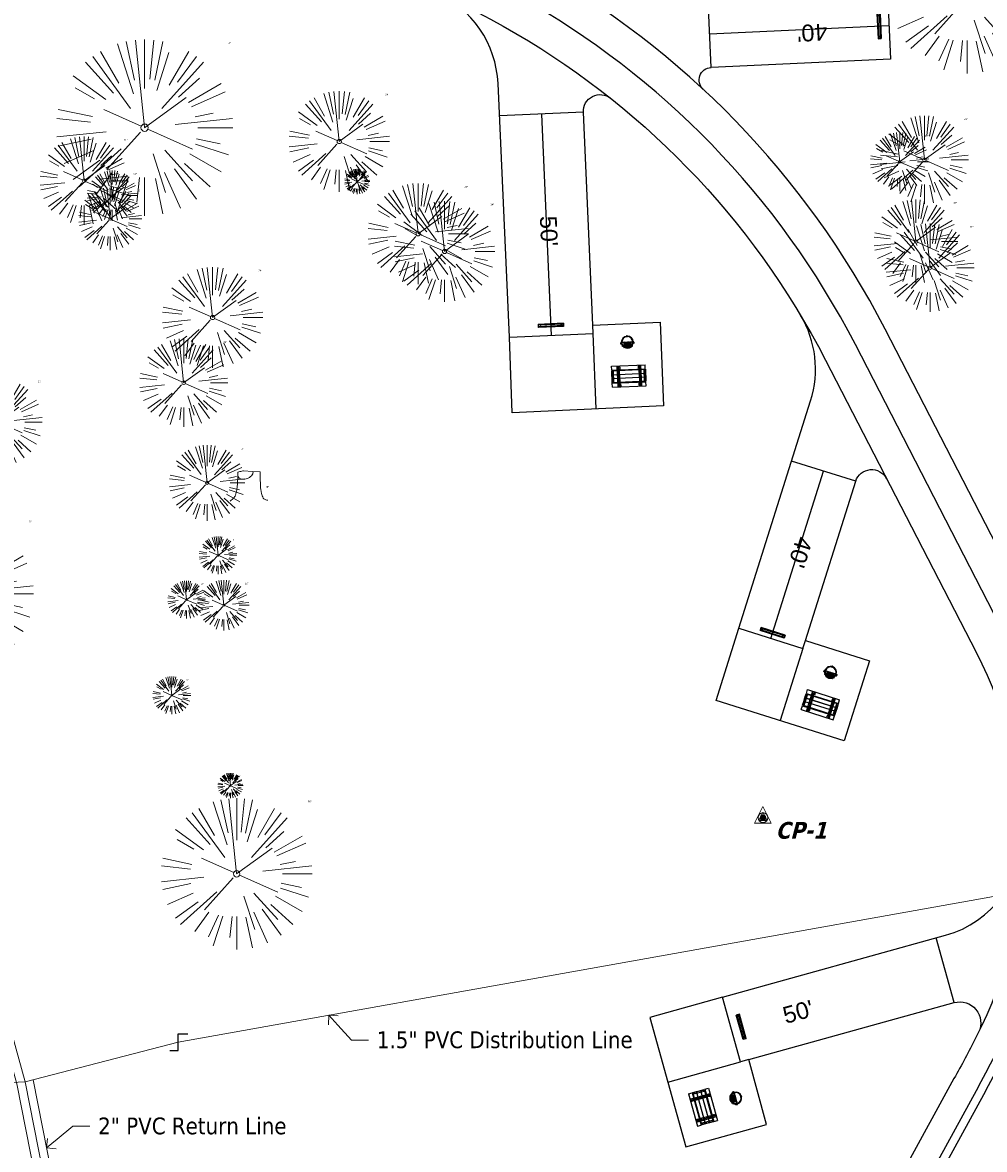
# Model space of a CAD drawing. Header units: feet. Extents: x 1134296 to 1140710, y 647902 to 649877.
# Tile 21 of 34: x 1134717 to 1134946, y 648709 to 648977. Entities that reach past the tile are written whole.
import ezdxf
from ezdxf import colors
from ezdxf.entities.mleader import LeaderData, LeaderLine
from ezdxf.math import Vec2, Vec3

# ---------------------------------------------------------------- set-up
doc = ezdxf.new("R2010")
doc.units = ezdxf.units.FT
doc.header["$MEASUREMENT"] = 0
for name, color, linetype, lineweight in [('-ANGLE-IRON', 8, 'Continuous', 25), ('C-ANNO-TEXT-3', 7, 'Continuous', 20), ('V-SITE-VEGE', 8, 'Continuous', 18), ('V-SITE-VEGE-TEXT', 8, 'Continuous', 18), ('V-UTIL-WATR-LINE', 8, 'Continuous', 15)]:
    doc.layers.add(name, color=color, linetype=linetype, lineweight=lineweight)
for name, color, linetype in [('-BOLTS-LAGS-SCREWS', 7, 'Continuous'), ('-CONCRETE', 9, 'Continuous'), ('-HARDWARE', 7, 'Continuous'), ('-TIMBER', 5, 'Continuous'), ('C-CAMPSITE-PADS', 6, 'Continuous'), ('C-PRKG-WHEL-STOP', 9, 'Continuous'), ('C-ROAD-ASPHALT', 1, 'Continuous'), ('C-UTIL-WATER-MEP', 7, 'Continuous')]:
    doc.layers.add(name, color=color, linetype=linetype)
doc.layers.add('V-ANNO-TEXT', color=7, linetype='Continuous', lineweight=13, plot=False)
doc.styles.add('Arial', font='arial.ttf', dxfattribs={"height": 180})
doc.styles.add('SEI-Dim & Leader', font='tahoma.ttf')

# ---------------------------------------------------------------- blocks, each defined once
blk = doc.blocks.new('*X824')
for p, q in [((69.5, 22.78), (70, 22.78)), ((69.5, 22.75), (70, 22.75)), ((69.5, 22.72), (70, 22.72)), ((69.51, 22.81), (69.99, 22.81)), ((69.51, 22.69), (69.99, 22.69)), ((69.52, 22.84), (69.98, 22.84)), ((69.52, 22.66), (69.98, 22.66)), ((69.53, 22.88), (69.97, 22.88)), ((69.53, 22.62), (69.97, 22.62)), ((69.55, 22.91), (69.95, 22.91)), ((69.55, 22.59), (69.95, 22.59)), ((69.58, 22.94), (69.92, 22.94)), ((69.58, 22.56), (69.92, 22.56)), ((69.63, 22.97), (69.87, 22.97)), ((69.63, 22.53), (69.87, 22.53))]:
    blk.add_line(p, q)
blk = doc.blocks.new('V-LEGL-v-gps')
for p, q in [((0, 0.1), (-0.075, -0.05)), ((0.075, -0.05), (0, 0.1)), ((-0.075, -0.05), (0.075, -0.05))]:
    blk.add_line(p, q)
for radius in [0.0439, 0.025, 0.0125]:
    blk.add_circle((0, 0), radius)
at = {"xscale": 0.1000000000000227, "yscale": 0.1000000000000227, "zscale": 0.1000000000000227}
blk.add_blockref('*X824', (-6.975, -2.275), dxfattribs=at)
blk = doc.blocks.new('V-UTIL-WATR-Valve')
for p, q in [((0, 0.0484), (0.0556, 0.0484)), ((0, -0.0484), (0, 0.0484)), ((-0.0494, -0.0484), (0, -0.0484))]:
    blk.add_line(p, q)
blk = doc.blocks.new('*U875', base_point=(1134753.653, 648734.572))
at = {"xscale": 41.34403091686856, "yscale": 41.34403091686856, "zscale": 41.34403091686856}
blk.add_blockref('V-UTIL-WATR-Valve', (1134753.653, 648734.572), dxfattribs=at)
blk = doc.blocks.new('V-SITE-VEGE-Coniferious Tree 2')
at = {"color": 0, "linetype": 'ByBlock'}
for p, q in [((-0.0626, 0.1926), (-0.1545, 0.4755)), ((-0.0575, 0.2704), (-0.104, 0.4891)), ((-0.0003, 0.0026), (-0.0523, 0.4973)), ((0, 0.2219), (0, 0.5)), ((0.0289, 0.2753), (0.0522, 0.4973)), ((0.0572, 0.2693), (0.1039, 0.4891)), ((-0.0791, 0.1089), (-0.2939, 0.4045)), ((-0.146, 0.2528), (-0.25, 0.433)), ((0.0685, 0.211), (0.1382, 0.4256)), ((0.1391, 0.2411), (0.25, 0.433)), ((0.1869, 0.2573), (0.2939, 0.4045)), ((-0.1757, 0.1951), (-0.3346, 0.3716)), ((0.0978, 0.1086), (0.3345, 0.3716)), ((-0.2201, 0.1599), (-0.4046, 0.2939)), ((0.192, 0.1729), (0.3116, 0.2806)), ((-0.2844, 0.1642), (-0.3931, 0.227)), ((0.2488, 0.1436), (0.433, 0.25)), ((0.2659, 0.1184), (0.4568, 0.2034)), ((-0.0009, -0.0007), (0.235, 0.1707)), ((-0.2961, 0.0629), (-0.4891, 0.1039)), ((-0.0199, 0.0089), (-0.2319, 0.1032)), ((0.2873, 0.0611), (0.3885, 0.0826)), ((-0.306, 0.0322), (-0.4973, 0.0523)), ((0.1731, 0.0182), (0.4972, 0.0523)), ((0.3025, 0), (0.5, 0)), ((-0.2183, -0.0229), (-0.4973, -0.0523)), ((-0.023, -0.0255), (-0.2138, -0.2374)), ((0.0185, -0.0083), (0.272, -0.1211)), ((0.2936, -0.0624), (0.4274, -0.0908)), ((-0.3022, -0.0642), (-0.4891, -0.1039)), ((-0.132, -0.1189), (-0.3716, -0.3346)), ((0.1144, -0.1271), (0.2718, -0.3019)), ((0.2891, -0.094), (0.4755, -0.1545)), ((-0.2881, -0.1283), (-0.4568, -0.2034)), ((-0.2545, -0.1849), (-0.4046, -0.2939)), ((0.0478, -0.1473), (0.1192, -0.3671)), ((0.2555, -0.1475), (0.433, -0.25)), ((-0.1843, -0.2536), (-0.2767, -0.3808)), ((0.1131, -0.2541), (0.2033, -0.4568)), ((0.1689, -0.2325), (0.2939, -0.4045)), ((0.2254, -0.2029), (0.3716, -0.3346)), ((-0.1214, -0.2725), (-0.1856, -0.4168)), ((-0.091, -0.2799), (-0.1545, -0.4755)), ((-0.0297, -0.2818), (-0.0443, -0.4216)), ((0, -0.2818), (0, -0.5)), ((0.061, -0.2873), (0.1039, -0.4891))]:
    blk.add_line(p, q, dxfattribs=at)
blk.add_circle((0, 0), 0.0208)
blk = doc.blocks.new('_Open90')
at = {"color": 0, "linetype": 'ByBlock', "lineweight": -2}
for p, q in [((0, 0), (-1, 0)), ((-0.5, 0.5), (0, 0)), ((0, 0), (-0.5, -0.5))]:
    blk.add_line(p, q, dxfattribs=at)
blk = doc.blocks.new('*U928', base_point=(1134753.653, 648734.572))
at = {"xscale": 41.34403091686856, "yscale": 41.34403091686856, "zscale": 41.34403091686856}
blk.add_blockref('V-UTIL-WATR-Valve', (1134753.653, 648734.572), dxfattribs=at)
blk = doc.blocks.new('V-SITE-VEGE-Stump')
for points in [[(-0.1229, -0.0143, 0.052613), (-0.0986, 0.0077, 0.106195), (-0.0905, 0.0219, 0.044862), (-0.0837, 0.0527, 0.020074), (-0.0776, 0.1229, 0.011675), (-0.0773, 0.1364, 0.007866), (-0.0776, 0.1565)], [(-0.0776, 0.1565, -0.027668), (-0.0534, 0.1634, -0.067978), (-0.0432, 0.1643), (0.0086, 0.1616), (0.054, 0.1591)], [(0.0151, 0.1613, -0.082864), (0.0081, 0.142, -0.111324), (-0.0021, 0.1306, -0.039313), (-0.0159, 0.1223, -0.049197), (-0.028, 0.1177, -0.066002), (-0.0447, 0.1155, -0.070187), (-0.0604, 0.1177, -0.114859), (-0.0685, 0.1223, -0.075938), (-0.0773, 0.1332)], [(0.054, 0.1591, 0.004334), (0.0538, 0.1369, 0.008344), (0.054, 0.1254), (0.0561, 0.0762, 0.046252), (0.0624, 0.0317, 0.069625), (0.0733, 0.0038, 0.149725), (0.0794, -0.002, 0.058523), (0.0992, -0.0091)]]:
    blk.add_lwpolyline(points, format="xyb")
blk = doc.blocks.new('Wheel_Stop')
for points in [[(-36, 6.75), (36, 6.75)], [(-36, -2.25), (-36, 6.75)], [(-35.625, 4.5), (-36, 6.75)], [(-35.625, 0), (-36, -2.25)], [(-35.955, 6.48), (35.955, 6.48)], [(-35.625, 4.5), (-35.625, 0)], [(-35.625, 4.5), (35.625, 4.5)], [(-35.625, 0), (35.625, 0)], [(35.625, 4.5), (36, 6.75)], [(35.625, 4.5), (35.625, 0)], [(35.625, 0), (36, -2.25)], [(36, -2.25), (36, 6.75)], [(-36, -2.25), (36, -2.25)], [(-35.955, -1.98), (35.955, -1.98)]]:
    blk.add_lwpolyline(points)
for centre in [(-30, 2.25), (30, 2.25)]:
    blk.add_circle(centre, 0.5)
blk = doc.blocks.new('10FT_Precast Table')
at = {"layer": '-ANGLE-IRON'}
for p, q in [((-43.5, 15.3), (-46.5, 15.3)), ((-46.5, 15.3), (-46.5, -15.3)), ((-43.5, -15.3), (-43.5, 15.3)), ((-28.5, 21.1), (-28.5, 27.6)), ((-28.5, 27.6), (-24.5, 27.6)), ((-24.5, 21.1), (-28.5, 21.1)), ((-25.5, 15.3), (-28.5, 15.3)), ((-28.5, 15.3), (-28.5, -15.3)), ((-25.5, -15.3), (-25.5, 15.3)), ((-24.5, 27.6), (-24.5, 21.1)), ((28.5, 21.1), (28.5, 27.6)), ((28.5, 27.6), (32.5, 27.6)), ((32.5, 21.1), (28.5, 21.1)), ((32.5, 15.3), (29.5, 15.3)), ((29.5, 15.3), (29.5, -15.3)), ((32.5, 27.6), (32.5, 21.1)), ((32.5, -15.3), (32.5, 15.3)), ((46.5, 15.3), (43.5, 15.3)), ((43.5, 15.3), (43.5, -15.3)), ((46.5, -15.3), (46.5, 15.3)), ((-46.5, -15.3), (-43.5, -15.3)), ((-28.5, -15.3), (-25.5, -15.3)), ((-28.5, -27.6), (-28.5, -21.1)), ((-28.5, -21.1), (-24.5, -21.1)), ((-24.5, -27.6), (-28.5, -27.6)), ((-24.5, -21.1), (-24.5, -27.6)), ((28.5, -27.6), (28.5, -21.1)), ((28.5, -21.1), (32.5, -21.1)), ((32.5, -27.6), (28.5, -27.6)), ((29.5, -15.3), (32.5, -15.3)), ((32.5, -21.1), (32.5, -27.6)), ((43.5, -15.3), (46.5, -15.3))]:
    blk.add_line(p, q, dxfattribs=at)
at = {"layer": '-BOLTS-LAGS-SCREWS'}
for centre in [(-45, 14.3), (-45, 8.8), (-45, 2.8), (-27, 14.3), (-27, 8.8), (-27, 2.8), (-26.5, 26.1), (-26.5, 22.6), (30.5, 26.1), (30.5, 22.6), (31, 14.3), (31, 8.8), (31, 2.8), (45, 14.3), (45, 8.8), (45, 2.8), (-45, -2.8), (-45, -8.8), (-45, -14.3), (-27, -2.8), (-27, -8.8), (-27, -14.3), (-26.5, -22.6), (-26.5, -26.1), (30.5, -22.6), (30.5, -26.1), (31, -2.8), (31, -8.8), (31, -14.3), (45, -2.8), (45, -8.8), (45, -14.3)]:
    blk.add_circle(centre, 0.156, dxfattribs=at)
at = {"layer": '-CONCRETE'}
for p, q in [((-32, -30), (-32, 30)), ((-28.5, 30), (-28.5, 27.6)), ((-28.5, -27.1), (-28.5, 27.1)), ((32.5, 30), (32.5, 27.6)), ((32.5, -27.1), (32.5, 27.1)), ((36, -30), (36, 30)), ((-28.5, -30), (-28.5, -27.6)), ((32.5, -27.6), (32.5, -30))]:
    blk.add_line(p, q, dxfattribs=at)
at = {"layer": '-TIMBER'}
for p, q in [((-48, 18.7), (-48, 30)), ((-48, 30), (48, 30)), ((-48, 18.7), (48, 18.7)), ((-48, 5.9), (-48, 17.1)), ((-48, 17.1), (48, 17.1)), ((-48, 5.9), (48, 5.9)), ((-48, -5.6), (-48, 5.6)), ((-48, 5.6), (48, 5.6)), ((48, 18.7), (48, 30)), ((48, 17.1), (48, 5.9)), ((48, 5.6), (48, -5.6)), ((48, -5.6), (-48, -5.6)), ((-48, -17.1), (-48, -5.9)), ((48, -5.9), (-48, -5.9)), ((48, -17.1), (-48, -17.1)), ((-48, -30), (-48, -18.7)), ((-48, -18.7), (48, -18.7)), ((-48, -30), (48, -30)), ((48, -5.9), (48, -17.1)), ((48, -30), (48, -18.7))]:
    blk.add_line(p, q, dxfattribs=at)
blk = doc.blocks.new('*X1314')
at = {"color": 0}
for p, q in [((146.1, 353.6), (146.1, 353.7)), ((146.1, 352.9), (146.8, 353.6)), ((146.1, 352.5), (146.8, 353.3)), ((146.1, 351.8), (146.8, 352.6)), ((146.1, 351.5), (146.8, 352.2)), ((146.1, 350.8), (146.8, 351.5)), ((146.3, 350.7), (146.8, 351.2))]:
    blk.add_line(p, q, dxfattribs=at)
blk = doc.blocks.new('Pilot Rocks FS-30_18_PA')
at = {"layer": '-HARDWARE'}
for p, q in [((-8.8, 0), (-17.9, 0)), ((-17.9, 0), (-12.8, 0)), ((-10.2, 0), (10.2, 0)), ((8.8, 0), (17.9, 0)), ((12.8, 0), (17.9, 0)), ((-18.9, -1.4), (-18.9, -1)), ((-18.9, -1.4), (-18.9, -1)), ((-18.9, -4.6), (-18.9, -1.4)), ((-18.9, -1.4), (-18.9, -1.4)), ((-18.2, -1.4), (-18.2, -1)), ((-18.2, -1), (-18.2, -1.4)), ((-18.2, -1.4), (-18.1, -1.4)), ((-18.1, -1.4), (-18.1, -4.6)), ((-8.8, -0.6), (-17.9, -0.6)), ((-13.3, -0.6), (-17.9, -0.6)), ((-10.2, -0.6), (10.2, -0.6)), ((-10.2, -0.6), (-10.2, -11.3)), ((-10.2, -11.3), (-10.2, -14.8)), ((-10.2, -13.7), (-10.2, -14.8)), ((-9.5, -0.6), (-9.5, -11.3)), ((-9.5, -11.3), (-9.5, -14.8)), ((-9.5, -11.6), (9.5, -11.6)), ((-9.5, -12.3), (9.5, -12.3)), ((-9.5, -14.8), (-9.5, -14.5)), ((-8.8, -0.6), (-8.8, -11.6)), ((-8.3, -0.6), (-8.3, -11.6)), ((-7.5, -0.6), (-7.5, -11.6)), ((-7, -0.6), (-7, -11.6)), ((-6.2, -0.6), (-6.2, -11.6)), ((-5.7, -0.6), (-5.7, -11.6)), ((-4.9, -0.6), (-4.9, -11.6)), ((-4.3, -0.6), (-4.3, -11.6)), ((-3.6, -0.6), (-3.6, -11.6)), ((-3, -0.6), (-3, -11.6)), ((-2.2, -0.6), (-2.2, -11.6)), ((-1.7, -0.6), (-1.7, -11.6)), ((-0.9, -0.6), (-0.9, -11.6)), ((-0.4, -0.6), (-0.4, -11.6)), ((0.4, -0.6), (0.4, -11.6)), ((0.9, -0.6), (0.9, -11.6)), ((1.7, -0.6), (1.7, -11.6)), ((2.2, -0.6), (2.2, -11.6)), ((3, -0.6), (3, -11.6)), ((3.6, -0.6), (3.6, -11.6)), ((4.3, -0.6), (4.3, -11.6)), ((4.9, -0.6), (4.9, -11.6)), ((5.7, -0.6), (5.7, -11.6)), ((6.2, -0.6), (6.2, -11.6)), ((7, -0.6), (7, -11.6)), ((7.5, -0.6), (7.5, -11.6)), ((8.3, -0.6), (8.3, -11.6)), ((8.8, -0.6), (8.8, -11.6)), ((17.9, -0.6), (8.8, -0.6)), ((9.5, -0.6), (9.5, -11.3)), ((9.5, -11.3), (9.5, -14.8)), ((9.5, -14.5), (9.5, -14.8)), ((10.2, -0.6), (10.2, -11.3)), ((10.2, -11.3), (10.2, -14.8)), ((10.2, -14.8), (10.2, -13.7)), ((18.1, -4.6), (18.1, -1.4)), ((18.1, -1.4), (18.2, -1.4)), ((18.9, -4.6), (18.1, -4.6)), ((18.2, -1.4), (18.2, -1)), ((18.2, -1.4), (18.2, -1)), ((18.9, -1.4), (18.9, -1)), ((18.9, -1), (18.9, -1.4)), ((18.9, -1.4), (18.9, -1.4)), ((18.9, -1.4), (18.9, -4.6))]:
    blk.add_line(p, q, dxfattribs=at)
at = {"layer": '-HARDWARE', "flags": 128}
for points in [[(0, 18.2, 1), (-0.6, 18.2), (-0.6, 15, 1), (0, 15), (0, 18.2)], [(-11.8, -8.9, -1), (-11.3, -9.4), (-13.5, -11.7, -1), (-14, -11.3), (-11.8, -8.9)], [(11.8, -8.9, 1), (11.3, -9.4), (13.5, -11.7, 1), (14, -11.3), (11.8, -8.9)]]:
    blk.add_lwpolyline(points, format="xyb", dxfattribs=at)
at = {"layer": '-HARDWARE'}
for points in [[(-18.9, -4.6), (-18.9, -1.4), (-18.1, -1.4), (-18.1, -4.6)], [(-7.5, -11.6), (-8.3, -11.6), (-8.3, -0.6), (-7.5, -0.6)], [(-6.2, -11.6), (-7, -11.6), (-7, -0.6), (-6.2, -0.6)], [(-4.9, -11.6), (-5.7, -11.6), (-5.7, -0.6), (-4.9, -0.6)], [(-3.6, -11.6), (-4.3, -11.6), (-4.3, -0.6), (-3.6, -0.6)], [(-2.2, -11.6), (-3, -11.6), (-3, -0.6), (-2.2, -0.6)], [(-0.9, -11.6), (-1.7, -11.6), (-1.7, -0.6), (-0.9, -0.6)], [(-0.4, -11.6), (0.4, -11.6), (0.4, -0.6), (-0.4, -0.6)], [(0.9, -11.6), (1.7, -11.6), (1.7, -0.6), (0.9, -0.6)], [(2.2, -11.6), (3, -11.6), (3, -0.6), (2.2, -0.6)], [(3.6, -11.6), (4.3, -11.6), (4.3, -0.6), (3.6, -0.6)], [(4.9, -11.6), (5.7, -11.6), (5.7, -0.6), (4.9, -0.6)], [(6.2, -11.6), (7, -11.6), (7, -0.6), (6.2, -0.6)], [(7.5, -11.6), (8.3, -11.6), (8.3, -0.6), (7.5, -0.6)], [(18.9, -4.6), (18.9, -1.4), (18.1, -1.4), (18.1, -4.6)]]:
    blk.add_lwpolyline(points, close=True, dxfattribs=at)
for centre, radius, start, end in [((-17.9, -1), 1, 90, 180), ((-17.9, -1), 1, 90, 180), ((0, 0), 17.1, 0.1484, 179.8516), ((0, 0), 15.7, 0.161, 179.839), ((17.9, -1), 1, 0, 90), ((17.9, -1), 1, 0, 90), ((-17.9, -1), 0.333, 90, 180), ((-17.9, -1), 0.333, 90, 180), ((0, 0), 17.1, 182.0901, 220.7491), ((0, 0), 15.7, 182.2674, 220.2248), ((0, 0), 17.1, 220.7491, 233.2978), ((0, 0), 15.7, 220.2248, 229.5861), ((-9.9, -11.6), 0.333, 0, 180), ((-9.9, -14.8), 0.333, 180, 0), ((-9.9, -14.8), 0.333, 180, 0), ((0, 0), 15.7, 232.704, 307.296), ((0, 0), 17.1, 236.0414, 303.9586), ((9.9, -11.6), 0.333, 0, 180), ((9.9, -14.8), 0.333, 180, 0), ((9.9, -14.8), 0.333, 180, 0), ((0, 0), 15.7, 310.4139, 319.7752), ((0, 0), 17.1, 306.7022, 319.2509), ((0, 0), 15.7, 319.7752, 357.7326), ((0, 0), 17.1, 319.2509, 357.9099), ((17.9, -1), 0.333, 0, 90), ((17.9, -1), 0.333, 0, 90)]:
    blk.add_arc(centre, radius, start, end, dxfattribs=at)
at = {"layer": '-HARDWARE', "rotation": 180}
for p, xscale, yscale, zscale in [((137.7, 372.6), 1.066666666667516, 1.066666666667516, 1.066666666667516), ((-137.7, 372.6), -1.066666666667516, 1.066666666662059, 1.066666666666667)]:
    blk.add_blockref('*X1314', p, dxfattribs=dict(at, xscale=xscale, yscale=yscale, zscale=zscale))
blk = doc.blocks.new('C_PBASE-PACTOLA_02403811')
at = {"layer": '', "flags": 128}
for points in [[(1134553.98, 648677.28), (1134544.9, 648742.27, -0.094333), (1134550.43, 648854.34), (1134559, 648889.72, -0.142864), (1134712.37, 649156.83), (1134786.2, 649227.81, -0.041643), (1134812.01, 649248.79), (1134833.03, 649263.15, -0.265468), (1134926.96, 649270.71), (1134949.26, 649260.25, -0.036701), (1135013.16, 649224.33), (1135075.32, 649183.13, -0.302523), (1135105.39, 649111.58), (1135099.69, 649081.89, -0.049273), (1135094.1, 649063.04), (1135036.84, 648922.4, -0.009219), (1135029.58, 648905.45), (1134962.36, 648756.34, -0.019155), (1134945.3, 648722.05), (1134909.79, 648657.07, -0.111237)], [(1134832.45, 648902.45), (1134829.75, 648962.85, 0.284415), (1134814.91, 648984.59)], [(1134878.58, 648961.49, -0.664716), (1134880.48, 648966.69)], [(1134850.07, 648956.04, -0.64362), (1134856.56, 648959.35)], [(1134887.07, 648833.14), (1134904.17, 648887.32, 0.214429), (1134901.78, 648907.68)], [(1134902.93, 648830.23), (1134914.89, 648868.13, -0.669623), (1134922.26, 648868.76)], [(1134889.42, 648730.41), (1134938.32, 648743.99, -0.649765), (1134944.13, 648736.93)]]:
    blk.add_lwpolyline(points, format="xyb", dxfattribs=at)
at = {"layer": ''}
for points in [[(1134962.53, 648776.16, 0.132308), (1134950.67, 648831.07), (1134914.82, 648900.68, 0.300313), (1134722.66, 649008.58), (1134633.08, 649002.13, 0.139697), (1134603.21, 648991.25)], [(1134883.21, 648745.29), (1134936.31, 648760.03, 0.34627), (1134954.61, 648784.96)]]:
    blk.add_lwpolyline(points, format="xyb", dxfattribs=at)
at = {"layer": '', "flags": 128}
for points in [[(1134922.44, 648984.65), (1134923.19, 648968.67)], [(1134923.19, 648968.67), (1134880.48, 648966.69)], [(1134852.34, 648905.34), (1134850.07, 648956.04)]]:
    blk.add_lwpolyline(points, dxfattribs=at)
at = {"layer": 'C-CAMPSITE-PADS'}
for points in [[(1134868.32, 648906.05), (1134869.12, 648886.07), (1134833.16, 648884.46), (1134832.45, 648902.45), (1134852.43, 648903.34), (1134852.34, 648905.34)], [(1134881.65, 648815.97), (1134887.07, 648833.14), (1134902.32, 648828.32), (1134902.93, 648830.23), (1134918.18, 648825.41), (1134912.16, 648806.34)], [(1134887.49, 648729.87), (1134883.21, 648745.29), (1134865.86, 648740.47), (1134874.43, 648709.64), (1134893.7, 648714.99), (1134889.42, 648730.41)]]:
    blk.add_lwpolyline(points, close=True, dxfattribs=at)
at = {"layer": 'C-ROAD-ASPHALT'}
for points in [[(1134609.5, 649004.17, -0.084817), (1134717.92, 649151.06), (1134791.74, 649222.04, -0.041643), (1134816.52, 649242.18), (1134837.54, 649256.54, -0.265468), (1134923.57, 649263.47), (1134945.86, 649253.01, -0.036701), (1135008.74, 649217.67), (1135070.9, 649176.46, -0.302523), (1135097.53, 649113.09), (1135091.83, 649083.4, -0.049273), (1135086.69, 649066.05), (1135029.44, 648925.41, -0.009219), (1135022.29, 648908.74), (1134970.11, 648792.98, 0.09467), (1134957.79, 648834.73), (1134921.93, 648904.35, 0.300313), (1134722.09, 649016.56), (1134632.5, 649010.11, 0.090714)], [(1134633.65, 648994.15), (1134723.23, 649000.6, -0.300313), (1134907.7, 648897.02), (1134943.56, 648827.41, -0.242942), (1134943.47, 648735.65, -0.014482), (1134938.28, 648725.89), (1134902.77, 648660.9, -0.111237), (1134861.54, 648614.05), (1134757.48, 648538.57, 0.178397), (1134706.3, 648462.14, -0.47863), (1134656.99, 648438.88, -0.128153), (1134626.71, 648464.73), (1134623.06, 648469.96, -0.104209), (1134584.05, 648561.81), (1134566.4, 648651.59, -0.01381), (1134561.9, 648678.39), (1134552.83, 648743.38, -0.094333), (1134558.21, 648852.45), (1134566.77, 648887.84, -0.036442), (1134590.86, 648962.97, -0.28642)]]:
    blk.add_lwpolyline(points, format="xyb", close=True, dxfattribs=at)
at = {"layer": 'C-UTIL-WATER-MEP', "flags": 128}
blk.add_lwpolyline([(1134555.96, 648677.56), (1134546.88, 648742.55, -0.094333), (1134552.38, 648853.87), (1134560.94, 648889.25, -0.142864), (1134713.76, 649155.39), (1134787.59, 649226.37, -0.041643), (1134813.13, 649247.14), (1134834.16, 649261.5, -0.265468), (1134926.11, 649268.9), (1134948.41, 649258.44, -0.036701), (1135012.06, 649222.67), (1135074.22, 649181.46, -0.302523), (1135103.43, 649111.96), (1135097.72, 649082.26, -0.049273), (1135092.25, 649063.79), (1135034.99, 648923.15, -0.009219), (1135027.76, 648906.27), (1134960.54, 648757.16, -0.019155), (1134943.55, 648723.01), (1134908.04, 648658.03, -0.111237)], format="xyb", dxfattribs=at)
at = {"layer": 'Defpoints'}
blk.add_lwpolyline([(1134853.14, 648885.36), (1134853.14, 648885.36), (1134852.43, 648903.34)], dxfattribs=at)
at = {"layer": 'Defpoints', "flags": 128}
for points in [[(1134902.32, 648828.32), (1134896.91, 648811.15)], [(1134938.32, 648743.99), (1134934.03, 648759.4)], [(1134870.14, 648725.06), (1134887.49, 648729.87)]]:
    blk.add_lwpolyline(points, dxfattribs=at)
at = {"layer": '-HARDWARE'}
for p, xscale, yscale, zscale, rotation in [((1134860.53, 648901.28), 0.08333333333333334, 0.08333333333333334, 0.08333333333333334, 2.558697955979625), ((1134908.92, 648822.65), 0.08333333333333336, 0.08333333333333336, 0.08333333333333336, 342.4826421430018), ((1134886.33, 648721.25), 0.08333333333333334, 0.08333333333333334, 0.08333333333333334, 285.5183010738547)]:
    blk.add_blockref('Pilot Rocks FS-30_18_PA', p, dxfattribs=dict(at, xscale=xscale, yscale=yscale, zscale=zscale, rotation=rotation))
for p, xscale, yscale, zscale, rotation in [((1134860.89, 648893.21), 0.08333333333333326, 0.08333333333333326, 0.08333333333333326, 2.558697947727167), ((1134906.49, 648814.95), 0.0833333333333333, 0.0833333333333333, 0.0833333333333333, 342.4826421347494), ((1134878.55, 648719.09), 0.08333333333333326, 0.08333333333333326, 0.08333333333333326, 285.5183010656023)]:
    blk.add_blockref('10FT_Precast Table', p, dxfattribs=dict(xscale=xscale, yscale=yscale, zscale=zscale, rotation=rotation))
at = {"layer": 'C-PRKG-WHEL-STOP'}
for p, xscale, yscale, zscale, rotation in [((1134920.26, 648976.54), 0.08333333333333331, 0.08333333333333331, 0.08333333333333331, 272.6599281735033), ((1134842.32, 648905.45), 0.08333333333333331, 0.08333333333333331, 0.08333333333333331, 182.5586979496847), ((1134895.16, 648832.22), 0.08333333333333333, 0.08333333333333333, 0.08333333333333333, 162.4826418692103), ((1134887.82, 648738.27), 0.08333333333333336, 0.08333333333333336, 0.08333333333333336, 105.5183010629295)]:
    blk.add_blockref('Wheel_Stop', p, dxfattribs=dict(at, xscale=xscale, yscale=yscale, zscale=zscale, rotation=rotation))
at = {"layer": 'C-CAMPSITE-PADS', "style": 'Arial'}
blk.add_text("40'", height=4, rotation=183.1556, dxfattribs=at).set_placement((1134908.06, 648977.16))
at = {"layer": 'C-CAMPSITE-PADS', "char_height": 4, "attachment_point": 1, "style": 'Arial'}
for s, width, gutter_width, insert, rotation in [("50'", 0.889, 1, (1134843.7, 648931.46), 272.5149), ("40'", 0.889, 1, (1134904.73, 648854.12), 252.4389), ("50'", 10.6683, 12, (1134897.15, 648742.76), 15.4745)]:
    blk.add_mtext_dynamic_manual_height_columns(s, width=width, gutter_width=gutter_width, heights=[0], dxfattribs=dict(at, insert=insert, rotation=rotation))
blk = doc.blocks.new('C_XBASE-PACTOLA_02403811')
at = {"layer": 'V-UTIL-WATR-LINE', "flags": 128}
for points in [[(1134858.56, 648010.49), (1134826.55, 648169.78), (1134826.36, 648170.82), (1134717.16, 648725.14), (1134629.62, 649043.23), (1134625.05, 649060.91), (1134616.07, 649112.68), (1134604.91, 649127.23)], [(1134591.1, 648882.28), (1134535.17, 648864.35), (1134533.85, 648857.05), (1134522.21, 648792.11), (1134626.05, 648720.74), (1134717.16, 648725.14), (1134753.65, 648734.57), (1134963.23, 648772.06), (1135008.67, 648766.44)], [(1134860.52, 648010.88), (1134828.52, 648170.15), (1134828.33, 648171.19), (1134719.11, 648725.6), (1134719.1, 648725.64)]]:
    blk.add_lwpolyline(points, dxfattribs=at)
at = {"layer": 'V-UTIL-WATR-LINE', "ltscale": 0.75, "flags": 128}
blk.add_lwpolyline([(1134856.6, 648010.1), (1134824.59, 648169.4), (1134824.4, 648170.45), (1134715.22, 648724.68), (1134627.69, 649042.71), (1134623.1, 649060.49), (1134614.19, 649111.86), (1134603.32, 649126.01)], dxfattribs=at)
blk.add_lwpolyline([(1134856.6, 648010.1), (1134824.59, 648169.4), (1134824.4, 648170.45), (1134715.22, 648724.68), (1134627.69, 649042.71), (1134623.1, 649060.49), (1134614.19, 649111.86), (1134603.32, 649126.01)], dxfattribs=at)
at = {"layer": ''}
for name in ['*U875', '*U928']:
    blk.add_blockref(name, (1134753.65, 648734.57), dxfattribs=at)
at = {"layer": '', "xscale": 41.34403091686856, "yscale": 41.34403091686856, "zscale": 41.34403091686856}
blk.add_blockref('V-UTIL-WATR-Valve', (1134753.65, 648734.57), dxfattribs=at)
at = {"layer": 'C-ANNO-TEXT-3', "rotation": 8.537736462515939e-07}
for xscale, yscale, zscale in [(26.66666666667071, 26.66666666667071, 26.66666666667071), (13.33333333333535, 13.33333333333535, 13.33333333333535)]:
    blk.add_blockref('V-LEGL-v-gps', (1134892.81, 648788.02), dxfattribs=dict(at, xscale=xscale, yscale=yscale, zscale=zscale))
at = {"layer": 'V-SITE-VEGE'}
for name, p, xscale, yscale, zscale in [('V-SITE-VEGE-Coniferious Tree 2', (1134941.4, 648983.26), 35.99956513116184, 35.99956513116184, 35.99956513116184), ('V-SITE-VEGE-Coniferious Tree 2', (1134745.63, 648952.34), 41.99949265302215, 41.99949265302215, 41.99949265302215), ('V-SITE-VEGE-Coniferious Tree 2', (1134931.24, 648944.7), 20.99974632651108, 20.99974632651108, 20.99974632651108), ('V-SITE-VEGE-Coniferious Tree 2', (1134731.21, 648939.72), 20.99974632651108, 20.99974632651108, 20.99974632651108), ('V-SITE-VEGE-Coniferious Tree 2', (1134925.37, 648944.21), 13.99983088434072, 13.99983088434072, 13.99983088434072), ('V-SITE-VEGE-Coniferious Tree 2', (1134737.43, 648930.64), 14.99981880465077, 14.99981880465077, 14.99981880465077), ('V-SITE-VEGE-Coniferious Tree 2', (1134929.23, 648925.24), 19.99975840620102, 19.99975840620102, 19.99975840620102), ('V-SITE-VEGE-Coniferious Tree 2', (1134932.6, 648919.01), 20.99974632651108, 20.99974632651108, 20.99974632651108), ('V-SITE-VEGE-Coniferious Tree 2', (1134754.93, 648891.61), 20.99974632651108, 20.99974632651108, 20.99974632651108), ('V-SITE-VEGE-Coniferious Tree 2', (1134710.78, 648882.21), 20.99974632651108, 20.99974632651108, 20.99974632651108), ('V-SITE-VEGE-Coniferious Tree 2', (1134760.52, 648867.76), 17.99978256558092, 17.99978256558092, 17.99978256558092), ('V-SITE-VEGE-Stump', (1134770.93, 648863.98), 40.31522404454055, 40.31522404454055, 40.31522404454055), ('V-SITE-VEGE-Coniferious Tree 2', (1134701.17, 648841.35), 35.99956513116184, 35.99956513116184, 35.99956513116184), ('V-SITE-VEGE-Coniferious Tree 2', (1134763.11, 648850.51), 8.999891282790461, 8.999891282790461, 8.999891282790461), ('V-SITE-VEGE-Coniferious Tree 2', (1134755.6, 648839.93), 8.999891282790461, 8.999891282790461, 8.999891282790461), ('V-SITE-VEGE-Coniferious Tree 2', (1134752.1, 648817.15), 8.999891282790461, 8.999891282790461, 8.999891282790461), ('V-SITE-VEGE-Coniferious Tree 2', (1134767.55, 648774.65), 35.99956513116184, 35.99956513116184, 35.99956513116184)]:
    blk.add_blockref(name, p, dxfattribs=dict(at, xscale=xscale, yscale=yscale, zscale=zscale))
at = {"layer": 'V-SITE-VEGE', "rotation": 8.537736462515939e-07}
for p, xscale, yscale, zscale in [((1134791.96, 648949.05), 23.99971008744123, 23.99971008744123, 23.99971008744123), ((1134737.94, 648936.16), 11.99985504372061, 11.99985504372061, 11.99985504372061), ((1134796.26, 648939.51), 5.999927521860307, 5.999927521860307, 5.999927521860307), ((1134810.74, 648927.08), 23.99971008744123, 23.99971008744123, 23.99971008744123), ((1134817.02, 648922.86), 23.99971008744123, 23.99971008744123, 23.99971008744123), ((1134761.81, 648907.13), 23.99971008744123, 23.99971008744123, 23.99971008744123), ((1134764.51, 648838.63), 11.99985504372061, 11.99985504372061, 11.99985504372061), ((1134766.06, 648795.66), 5.999927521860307, 5.999927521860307, 5.999927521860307)]:
    blk.add_blockref('V-SITE-VEGE-Coniferious Tree 2', p, dxfattribs=dict(at, xscale=xscale, yscale=yscale, zscale=zscale))
at = {"layer": 'C-ANNO-TEXT-3', "insert": (1134895.81, 648787.02), "char_height": 4, "attachment_point": 1, "style": 'SEI-Dim & Leader'}
blk.add_mtext('{\\fTahoma|b1|i1|c0|p34;CP-1}', dxfattribs=at)
at = {"layer": 'V-SITE-VEGE-TEXT', "char_height": 0.4, "attachment_point": 7, "style": 'SEI-Dim & Leader'}
for s, insert in [('42"', (1134765.57, 648972.34)), ('24"', (1134802.93, 648960.05)), ('21"', (1134940.71, 648954.2)), ('21"', (1134740.68, 648949.22)), ('14"', (1134931.35, 648950.21)), ('12"', (1134742.93, 648941.16)), ('6"', (1134798.25, 648941.51)), ('24"', (1134821.71, 648938.08)), ('15"', (1134743.91, 648937.14)), ('24"', (1134827.99, 648933.86)), ('20"', (1134938.2, 648934.24)), ('21"', (1134942.07, 648928.51)), ('24"', (1134772.78, 648918.13)), ('21"', (1134764.4, 648901.11)), ('21"', (1134720.25, 648891.71)), ('18"', (1134768.5, 648875.76)), ('18"', (1134774.41, 648866.58)), ('36"', (1134718.12, 648858.35)), ('9"', (1134766.6, 648854.01)), ('9"', (1134759.09, 648843.43)), ('12"', (1134769.49, 648843.63)), ('9"', (1134755.59, 648820.65)), ('6"', (1134768.05, 648797.66)), ('36"', (1134784.5, 648791.65))]:
    blk.add_mtext(s, dxfattribs=dict(at, insert=insert))
at = {"layer": 'V-ANNO-TEXT'}
ml = blk.add_multileader_mtext('Standard', dxfattribs=at)
ml.set_content('1.5" PVC Distribution Line', color=256, style='SEI-Dim & Leader')
ml.set_leader_properties(color=256, linetype='ByLayer', lineweight=-1)
ml.set_arrow_properties(name='OPEN90')
ml.build(insert=Vec2(0, 0))
ml.multileader.update_dxf_attribs({"text_left_attachment_type": 2, "text_right_attachment_type": 2, "dogleg_length": 0.1, "arrow_head_size": 3.2, "scale": 40})
ctx = ml.context
ctx.base_point, ctx.scale, ctx.arrow_head_size, ctx.plane_origin = Vec3(1134798.9, 648735.01), 40, 3.2, Vec3(1134789.47, 648740.98)
ctx.left_attachment, ctx.right_attachment = 2, 2
notes = []
notes.append((ctx, [(0, (1, 1, 0), (1134794.9, 648735.01), (1, 0), 4, [(0, [(1134789.47, 648740.98)], 0, [])])]))
ctx.mtext.insert, ctx.mtext.flow_direction = Vec3(1134800.9, 648737.14), 5
ml = blk.add_multileader_mtext('Standard', dxfattribs=at)
ml.set_content('2" PVC Return Line', color=256, style='SEI-Dim & Leader')
ml.set_leader_properties(color=256, linetype='ByLayer', lineweight=-1)
ml.set_arrow_properties(name='OPEN90')
ml.build(insert=Vec2(0, 0))
ml.multileader.update_dxf_attribs({"text_left_attachment_type": 2, "text_right_attachment_type": 2, "dogleg_length": 0.1, "arrow_head_size": 3.2, "scale": 40})
ctx = ml.context
ctx.base_point, ctx.scale, ctx.arrow_head_size, ctx.plane_origin = Vec3(1134732.58, 648714.55), 40, 3.2, Vec3(1134722.3, 648709.41)
ctx.left_attachment, ctx.right_attachment = 2, 2
notes.append((ctx, [(0, (1, 1, 0), (1134728.58, 648714.55), (1, 0), 4, [(0, [(1134722.3, 648709.41)], 0, [])])]))
ctx.mtext.insert, ctx.mtext.flow_direction = Vec3(1134734.58, 648716.63), 5
for ctx, leaders in notes:
    for number, flags, end, landing, length, lines in leaders:
        leader = LeaderData()
        leader.index, (leader.has_last_leader_line, leader.has_dogleg_vector, leader.attachment_direction) = number, flags
        leader.last_leader_point, leader.dogleg_vector, leader.dogleg_length = Vec3(end), Vec3(landing), length
        for number, points, colour, breaks in lines:
            line = LeaderLine()
            line.index, line.vertices, line.color, line.breaks = number, Vec3.list(points), colors.encode_raw_color(colour), breaks
            leader.lines.append(line)
        ctx.leaders.append(leader)

msp = doc.modelspace()

# ---------------------------------------------------------------- block references
at = {"layer": ''}
msp.add_blockref('C_XBASE-PACTOLA_02403811', (0, 0), dxfattribs=at)

# ---------------------------------------------------------------- next in the draw order: linework, layer by layer
at = {"layer": 'Defpoints'}
for p, q in [((1134880.48, 648966.69), (1134879.74, 648982.67)), ((1134880.11, 648974.68), (1134922.82, 648976.66)), ((1134850.07, 648956.04, 47.5), (1134830.09, 648955.14, 47.5)), ((1134840.08, 648955.59, 47.5), (1134842.44, 648902.89, 47.5)), ((1134914.89, 648868.13, 47.5), (1134899.63, 648872.95, 47.5)), ((1134894.69, 648830.73, 47.5), (1134907.26, 648870.54, 47.5))]:
    msp.add_line(p, q, dxfattribs=at)

# ---------------------------------------------------------------- next in the draw order: block references
at = {"layer": ''}
msp.add_blockref('C_PBASE-PACTOLA_02403811', (0, 0), dxfattribs=at)

doc.saveas('drawing.dxf')
